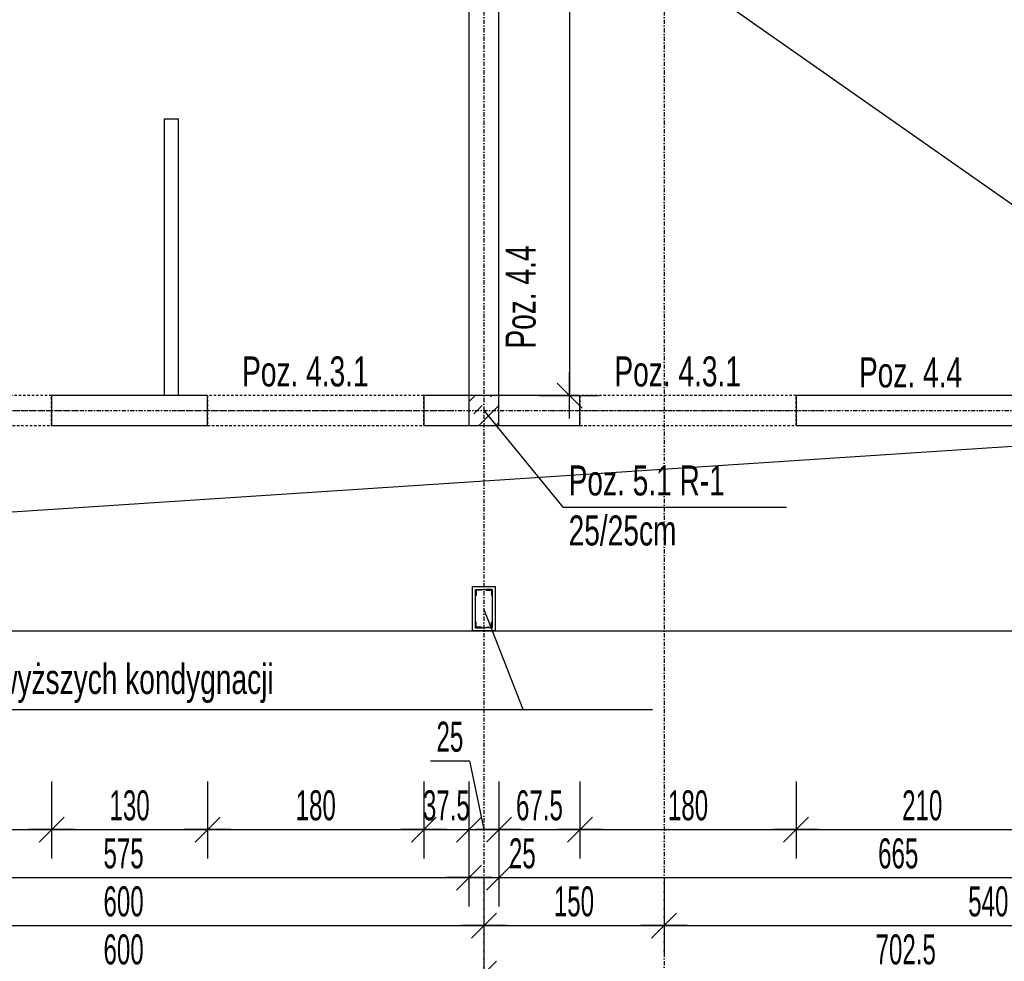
# Model space of a CAD drawing. Header units: millimetres. Extents: x -6373 to 10868, y -2819 to 2013.
# Tile 14 of 67: x -4116 to -3297, y -1202 to -418. Entities that reach past the tile are written whole.
import ezdxf

# ---------------------------------------------------------------- set-up
doc = ezdxf.new("R2010")
doc.units = ezdxf.units.MM
doc.header["$LTSCALE"] = 10
doc.linetypes.add('MO', pattern=[0.7, 0.35, -0.17, 0.01, -0.17])
doc.linetypes.add('MP', pattern=[0.36, 0.2, -0.16])
for name, color, linetype in [('BA_prg', 3, 'Continuous'), ('BA_szr', 1, 'Continuous'), ('BA_txs', 2, 'Continuous'), ('BA_wym', 1, 'Continuous'), ('BD_lpm', 1, 'MP'), ('BD_osm', 1, 'MO'), ('BD_wic', 1, 'Continuous'), ('BD_wig', 3, 'Continuous'), ('BZ_odn', 1, 'Continuous'), ('BZ_txs', 2, 'Continuous')]:
    doc.layers.add(name, color=color, linetype=linetype)
doc.styles.add('BIKTS', font='bikromsw.shx', dxfattribs={"width": 0.8})
doc.styles.add('BIKWYM', font='bikromsw.shx', dxfattribs={"width": 0.6})
doc.dimstyles.new('BA_KR_100_cm', dxfattribs={"dimtxt": 25, "dimasz": 1.666667, "dimexe": 24, "dimexo": 0, "dimgap": 0, "dimtad": 0, "dimdec": 1, "dimrnd": 0.5, "dimzin": 9, "dimdsep": 46, "dimtxsty": 'BIKWYM', "dimblk": 'WYM-KR', "dimcen": 0, "dimdle": 20, "dimclrd": 256, "dimclre": 256, "dimclrt": 2, "dimadec": 0, "dimazin": 0, "dimtfac": 0.033333, "dimtdec": 1, "dimtmove": 0, "dimatfit": 3, "dimldrblk": 'WYM-KR', "dimfxl": 25, "dimfxlon": 1, "dimtvp": 0.8, "dimtolj": 1, "dimarcsym": 0})
doc.dimstyles.new('BZ_ST_100_cm', dxfattribs={"dimtxt": 25, "dimasz": 1.666667, "dimexe": 24, "dimexo": 0, "dimgap": 0, "dimtad": 0, "dimdec": 1, "dimrnd": 0.5, "dimdsep": 46, "dimtxsty": 'BIKWYM', "dimblk": 'WYM-ST', "dimcen": 0, "dimdle": 20, "dimclrd": 256, "dimclre": 256, "dimclrt": 7, "dimadec": 0, "dimazin": 0, "dimtfac": 0.033333, "dimtdec": 1, "dimtix": 1, "dimtmove": 2, "dimatfit": 3, "dimldrblk": 'WYM-ST', "dimfxl": 25, "dimfxlon": 1, "dimtvp": 0.8, "dimtolj": 1, "dimtzin": 0, "dimarcsym": 0})

# ---------------------------------------------------------------- blocks, each defined once
blk = doc.blocks.new('WYM-ST')
blk.add_hatch(color=256).paths.add_polyline_path([(-13, 2.88), (0, 0), (-13, -2.88)])
blk.add_lwpolyline([(0, 0), (-13, 2.88), (-13, -2.88), (0, 0)])
blk = doc.blocks.new('WYM-KR')
at = {"color": 7, "linetype": 'ByBlock'}
blk.add_line((6.24, 6.24), (-6.24, -6.24), dxfattribs=at)
at = {"linetype": 'ByBlock'}
blk.add_line((11.52, 0), (-11.52, 0), dxfattribs=at)
blk = doc.blocks.new('*D74')
at = {"layer": 'BA_wym', "lineweight": -2}
for p, q in [((-4269.91, -1052.6), (-4269.91, -1116.6)), ((-4089.91, -1052.6), (-4089.91, -1116.6)), ((-4268.25, -1092.6), (-4091.58, -1092.6))]:
    blk.add_line(p, q, dxfattribs=at)
at = {"layer": 'Defpoints', "color": 0}
for p in [(-4269.91, -756.15), (-4089.91, -756.15), (-4089.91, -1092.6)]:
    blk.add_point(p, dxfattribs=at)
at = {"layer": 'BA_wym', "lineweight": -2, "xscale": 1.666666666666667, "yscale": 1.666666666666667, "zscale": 1.666666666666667, "rotation": 180}
blk.add_blockref('WYM-KR', (-4269.91, -1092.6), dxfattribs=at)
at = {"layer": 'BA_wym', "lineweight": -2, "xscale": 1.666666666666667, "yscale": 1.666666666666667, "zscale": 1.666666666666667}
blk.add_blockref('WYM-KR', (-4089.91, -1092.6), dxfattribs=at)
at = {"layer": 'BA_wym', "color": 2, "insert": (-4179.91, -1072.6), "char_height": 25, "attachment_point": 5, "style": 'BIKWYM'}
blk.add_mtext('\\A1;180', dxfattribs=at)
blk = doc.blocks.new('*D75')
at = {"layer": 'BA_wym', "lineweight": -2}
for p, q in [((-4089.91, -1052.6), (-4089.91, -1116.6)), ((-3959.91, -1052.6), (-3959.91, -1116.6)), ((-4088.25, -1092.6), (-3961.57, -1092.6))]:
    blk.add_line(p, q, dxfattribs=at)
at = {"layer": 'Defpoints', "color": 0}
for p in [(-4089.91, -756.15), (-3959.91, -756.15), (-3959.91, -1092.6)]:
    blk.add_point(p, dxfattribs=at)
at = {"layer": 'BA_wym', "lineweight": -2, "xscale": 1.666666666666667, "yscale": 1.666666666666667, "zscale": 1.666666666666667, "rotation": 180}
blk.add_blockref('WYM-KR', (-4089.91, -1092.6), dxfattribs=at)
at = {"layer": 'BA_wym', "lineweight": -2, "xscale": 1.666666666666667, "yscale": 1.666666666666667, "zscale": 1.666666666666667}
blk.add_blockref('WYM-KR', (-3959.91, -1092.6), dxfattribs=at)
at = {"layer": 'BA_wym', "color": 2, "insert": (-4024.91, -1072.6), "char_height": 25, "attachment_point": 5, "style": 'BIKWYM'}
blk.add_mtext('\\A1;130', dxfattribs=at)
blk = doc.blocks.new('*D76')
at = {"layer": 'BA_wym', "lineweight": -2}
for p, q in [((-3959.91, -1052.6), (-3959.91, -1116.6)), ((-3779.91, -1052.6), (-3779.91, -1116.6)), ((-3958.24, -1092.6), (-3781.57, -1092.6))]:
    blk.add_line(p, q, dxfattribs=at)
at = {"layer": 'Defpoints', "color": 0}
for p in [(-3959.91, -756.15), (-3779.91, -756.15), (-3779.91, -1092.6)]:
    blk.add_point(p, dxfattribs=at)
at = {"layer": 'BA_wym', "lineweight": -2, "xscale": 1.666666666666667, "yscale": 1.666666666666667, "zscale": 1.666666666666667, "rotation": 180}
blk.add_blockref('WYM-KR', (-3959.91, -1092.6), dxfattribs=at)
at = {"layer": 'BA_wym', "lineweight": -2, "xscale": 1.666666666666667, "yscale": 1.666666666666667, "zscale": 1.666666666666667}
blk.add_blockref('WYM-KR', (-3779.91, -1092.6), dxfattribs=at)
at = {"layer": 'BA_wym', "color": 2, "insert": (-3869.91, -1072.6), "char_height": 25, "attachment_point": 5, "style": 'BIKWYM'}
blk.add_mtext('\\A1;180', dxfattribs=at)
blk = doc.blocks.new('*D77')
at = {"layer": 'BA_wym', "lineweight": -2}
for p, q in [((-3779.91, -1052.6), (-3779.91, -1116.6)), ((-3742.41, -1052.6), (-3742.41, -1116.6)), ((-3781.57, -1092.6), (-3783.24, -1092.6)), ((-3779.91, -1092.6), (-3742.41, -1092.6)), ((-3740.75, -1092.6), (-3739.08, -1092.6))]:
    blk.add_line(p, q, dxfattribs=at)
at = {"layer": 'Defpoints', "color": 0}
for p in [(-3779.91, -756.15), (-3742.41, -754.8), (-3742.41, -1092.6)]:
    blk.add_point(p, dxfattribs=at)
at = {"layer": 'BA_wym', "lineweight": -2, "xscale": 1.666666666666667, "yscale": 1.666666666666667, "zscale": 1.666666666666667}
blk.add_blockref('WYM-KR', (-3779.91, -1092.6), dxfattribs=at)
at = {"layer": 'BA_wym', "lineweight": -2, "xscale": 1.666666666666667, "yscale": 1.666666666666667, "zscale": 1.666666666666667, "rotation": 180}
blk.add_blockref('WYM-KR', (-3742.41, -1092.6), dxfattribs=at)
at = {"layer": 'BA_wym', "color": 2, "insert": (-3761.16, -1072.6), "char_height": 25, "attachment_point": 5, "style": 'BIKWYM'}
blk.add_mtext('\\A1;37.5', dxfattribs=at)
blk = doc.blocks.new('*D78')
at = {"layer": 'BA_wym', "lineweight": -2}
for p, q in [((-3774.4, -1035.45), (-3742.02, -1035.45)), ((-3742.02, -1035.45), (-3729.91, -1092.6)), ((-3742.41, -1052.6), (-3742.41, -1116.6)), ((-3717.41, -1052.6), (-3717.41, -1116.6)), ((-3740.75, -1092.6), (-3719.08, -1092.6))]:
    blk.add_line(p, q, dxfattribs=at)
at = {"layer": 'Defpoints', "color": 0}
for p in [(-3742.41, -754.8), (-3717.41, -756.15), (-3717.41, -1092.6)]:
    blk.add_point(p, dxfattribs=at)
at = {"layer": 'BA_wym', "lineweight": -2, "xscale": 1.666666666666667, "yscale": 1.666666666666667, "zscale": 1.666666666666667, "rotation": 180}
blk.add_blockref('WYM-KR', (-3742.41, -1092.6), dxfattribs=at)
at = {"layer": 'BA_wym', "lineweight": -2, "xscale": 1.666666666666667, "yscale": 1.666666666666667, "zscale": 1.666666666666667}
blk.add_blockref('WYM-KR', (-3717.41, -1092.6), dxfattribs=at)
at = {"layer": 'BA_wym', "color": 2, "insert": (-3758.21, -1015.45), "char_height": 25, "attachment_point": 5, "style": 'BIKWYM'}
blk.add_mtext('\\A1;25', dxfattribs=at)
blk = doc.blocks.new('*D79')
at = {"layer": 'BA_wym', "lineweight": -2}
for p, q in [((-3717.41, -1052.6), (-3717.41, -1116.6)), ((-3649.92, -1052.6), (-3649.92, -1116.6)), ((-3715.75, -1092.6), (-3651.58, -1092.6))]:
    blk.add_line(p, q, dxfattribs=at)
at = {"layer": 'Defpoints', "color": 0}
for p in [(-3717.41, -756.15), (-3649.92, -756.15), (-3649.92, -1092.6)]:
    blk.add_point(p, dxfattribs=at)
at = {"layer": 'BA_wym', "lineweight": -2, "xscale": 1.666666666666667, "yscale": 1.666666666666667, "zscale": 1.666666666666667, "rotation": 180}
blk.add_blockref('WYM-KR', (-3717.41, -1092.6), dxfattribs=at)
at = {"layer": 'BA_wym', "lineweight": -2, "xscale": 1.666666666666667, "yscale": 1.666666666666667, "zscale": 1.666666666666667}
blk.add_blockref('WYM-KR', (-3649.92, -1092.6), dxfattribs=at)
at = {"layer": 'BA_wym', "color": 2, "insert": (-3683.66, -1072.6), "char_height": 25, "attachment_point": 5, "style": 'BIKWYM'}
blk.add_mtext('\\A1;67.5', dxfattribs=at)
blk = doc.blocks.new('*D80')
at = {"layer": 'BA_wym', "lineweight": -2}
for p, q in [((-3649.92, -1052.6), (-3649.92, -1116.6)), ((-3469.92, -1052.6), (-3469.92, -1116.6)), ((-3648.25, -1092.6), (-3471.58, -1092.6))]:
    blk.add_line(p, q, dxfattribs=at)
at = {"layer": 'Defpoints', "color": 0}
for p in [(-3649.92, -756.15), (-3469.92, -756.15), (-3469.92, -1092.6)]:
    blk.add_point(p, dxfattribs=at)
at = {"layer": 'BA_wym', "lineweight": -2, "xscale": 1.666666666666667, "yscale": 1.666666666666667, "zscale": 1.666666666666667, "rotation": 180}
blk.add_blockref('WYM-KR', (-3649.92, -1092.6), dxfattribs=at)
at = {"layer": 'BA_wym', "lineweight": -2, "xscale": 1.666666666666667, "yscale": 1.666666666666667, "zscale": 1.666666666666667}
blk.add_blockref('WYM-KR', (-3469.92, -1092.6), dxfattribs=at)
at = {"layer": 'BA_wym', "color": 2, "insert": (-3559.92, -1072.6), "char_height": 25, "attachment_point": 5, "style": 'BIKWYM'}
blk.add_mtext('\\A1;180', dxfattribs=at)
blk = doc.blocks.new('*D81')
at = {"layer": 'BA_wym', "lineweight": -2}
for p, q in [((-3469.92, -1052.6), (-3469.92, -1116.6)), ((-3259.92, -1052.6), (-3259.92, -1116.6)), ((-3468.25, -1092.6), (-3261.58, -1092.6))]:
    blk.add_line(p, q, dxfattribs=at)
at = {"layer": 'Defpoints', "color": 0}
for p in [(-3469.92, -756.15), (-3259.92, -756.15), (-3259.92, -1092.6)]:
    blk.add_point(p, dxfattribs=at)
at = {"layer": 'BA_wym', "lineweight": -2, "xscale": 1.666666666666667, "yscale": 1.666666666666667, "zscale": 1.666666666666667, "rotation": 180}
blk.add_blockref('WYM-KR', (-3469.92, -1092.6), dxfattribs=at)
at = {"layer": 'BA_wym', "lineweight": -2, "xscale": 1.666666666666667, "yscale": 1.666666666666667, "zscale": 1.666666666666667}
blk.add_blockref('WYM-KR', (-3259.92, -1092.6), dxfattribs=at)
at = {"layer": 'BA_wym', "color": 2, "insert": (-3364.92, -1072.6), "char_height": 25, "attachment_point": 5, "style": 'BIKWYM'}
blk.add_mtext('\\A1;210', dxfattribs=at)
blk = doc.blocks.new('*D90')
at = {"layer": 'BA_wym', "lineweight": -2}
for p, q in [((-4317.41, -1092.6), (-4317.41, -1156.6)), ((-3742.41, -1092.6), (-3742.41, -1156.6)), ((-4315.75, -1132.6), (-3744.08, -1132.6))]:
    blk.add_line(p, q, dxfattribs=at)
at = {"layer": 'Defpoints', "color": 0}
for p in [(-4317.41, -731.15), (-3742.41, -731.15), (-3742.41, -1132.6)]:
    blk.add_point(p, dxfattribs=at)
at = {"layer": 'BA_wym', "lineweight": -2, "xscale": 1.666666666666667, "yscale": 1.666666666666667, "zscale": 1.666666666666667, "rotation": 180}
blk.add_blockref('WYM-KR', (-4317.41, -1132.6), dxfattribs=at)
at = {"layer": 'BA_wym', "lineweight": -2, "xscale": 1.666666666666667, "yscale": 1.666666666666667, "zscale": 1.666666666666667}
blk.add_blockref('WYM-KR', (-3742.41, -1132.6), dxfattribs=at)
at = {"layer": 'BA_wym', "color": 2, "insert": (-4029.91, -1112.6), "char_height": 25, "attachment_point": 5, "style": 'BIKWYM'}
blk.add_mtext('\\A1;575', dxfattribs=at)
blk = doc.blocks.new('*D91')
at = {"layer": 'BA_wym', "lineweight": -2}
for p, q in [((-3742.41, -1092.6), (-3742.41, -1156.6)), ((-3717.41, -1092.6), (-3717.41, -1156.6)), ((-3744.08, -1132.6), (-3745.75, -1132.6)), ((-3742.41, -1132.6), (-3717.41, -1132.6)), ((-3715.75, -1132.6), (-3681.7, -1132.6))]:
    blk.add_line(p, q, dxfattribs=at)
at = {"layer": 'Defpoints', "color": 0}
for p in [(-3742.41, -731.15), (-3717.41, -731.15), (-3717.41, -1132.6)]:
    blk.add_point(p, dxfattribs=at)
at = {"layer": 'BA_wym', "lineweight": -2, "xscale": 1.666666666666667, "yscale": 1.666666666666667, "zscale": 1.666666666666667}
blk.add_blockref('WYM-KR', (-3742.41, -1132.6), dxfattribs=at)
at = {"layer": 'BA_wym', "lineweight": -2, "xscale": 1.666666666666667, "yscale": 1.666666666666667, "zscale": 1.666666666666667, "rotation": 180}
blk.add_blockref('WYM-KR', (-3717.41, -1132.6), dxfattribs=at)
at = {"layer": 'BA_wym', "color": 2, "insert": (-3697.89, -1112.6), "char_height": 25, "attachment_point": 5, "style": 'BIKWYM'}
blk.add_mtext('\\A1;25', dxfattribs=at)
blk = doc.blocks.new('*D92')
at = {"layer": 'BA_wym', "lineweight": -2}
for p, q in [((-3717.41, -1092.6), (-3717.41, -1156.6)), ((-3052.41, -1092.6), (-3052.41, -1156.6)), ((-3715.75, -1132.6), (-3054.08, -1132.6))]:
    blk.add_line(p, q, dxfattribs=at)
at = {"layer": 'Defpoints', "color": 0}
for p in [(-3717.41, -731.15), (-3052.41, -927.15), (-3052.41, -1132.6)]:
    blk.add_point(p, dxfattribs=at)
at = {"layer": 'BA_wym', "lineweight": -2, "xscale": 1.666666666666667, "yscale": 1.666666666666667, "zscale": 1.666666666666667, "rotation": 180}
blk.add_blockref('WYM-KR', (-3717.41, -1132.6), dxfattribs=at)
at = {"layer": 'BA_wym', "lineweight": -2, "xscale": 1.666666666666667, "yscale": 1.666666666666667, "zscale": 1.666666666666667}
blk.add_blockref('WYM-KR', (-3052.41, -1132.6), dxfattribs=at)
at = {"layer": 'BA_wym', "color": 2, "insert": (-3384.91, -1112.6), "char_height": 25, "attachment_point": 5, "style": 'BIKWYM'}
blk.add_mtext('\\A1;665', dxfattribs=at)
blk = doc.blocks.new('*D98')
at = {"layer": 'BA_wym', "lineweight": -2}
for p, q in [((-4329.91, -1132.6), (-4329.91, -1196.6)), ((-3729.91, -1132.6), (-3729.91, -1196.6)), ((-4328.25, -1172.6), (-3731.58, -1172.6))]:
    blk.add_line(p, q, dxfattribs=at)
at = {"layer": 'Defpoints', "color": 0}
for p in [(-4329.91, -756.15), (-3729.91, -756.15), (-3729.91, -1172.6)]:
    blk.add_point(p, dxfattribs=at)
at = {"layer": 'BA_wym', "lineweight": -2, "xscale": 1.666666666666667, "yscale": 1.666666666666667, "zscale": 1.666666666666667, "rotation": 180}
blk.add_blockref('WYM-KR', (-4329.91, -1172.6), dxfattribs=at)
at = {"layer": 'BA_wym', "lineweight": -2, "xscale": 1.666666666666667, "yscale": 1.666666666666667, "zscale": 1.666666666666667}
blk.add_blockref('WYM-KR', (-3729.91, -1172.6), dxfattribs=at)
at = {"layer": 'BA_wym', "color": 2, "insert": (-4029.91, -1152.6), "char_height": 25, "attachment_point": 5, "style": 'BIKWYM'}
blk.add_mtext('\\A1;600', dxfattribs=at)
blk = doc.blocks.new('*D99')
at = {"layer": 'BA_wym', "lineweight": -2}
for p, q in [((-3729.91, -1132.6), (-3729.91, -1196.6)), ((-3579.91, -1132.6), (-3579.91, -1196.6)), ((-3728.25, -1172.6), (-3581.58, -1172.6))]:
    blk.add_line(p, q, dxfattribs=at)
at = {"layer": 'Defpoints', "color": 0}
for p in [(-3579.91, -650.58), (-3729.91, -756.15), (-3579.91, -1172.6)]:
    blk.add_point(p, dxfattribs=at)
at = {"layer": 'BA_wym', "lineweight": -2, "xscale": 1.666666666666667, "yscale": 1.666666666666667, "zscale": 1.666666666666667, "rotation": 180}
blk.add_blockref('WYM-KR', (-3729.91, -1172.6), dxfattribs=at)
at = {"layer": 'BA_wym', "lineweight": -2, "xscale": 1.666666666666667, "yscale": 1.666666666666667, "zscale": 1.666666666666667}
blk.add_blockref('WYM-KR', (-3579.91, -1172.6), dxfattribs=at)
at = {"layer": 'BA_wym', "color": 2, "insert": (-3654.91, -1152.6), "char_height": 25, "attachment_point": 5, "style": 'BIKWYM'}
blk.add_mtext('\\A1;150', dxfattribs=at)
blk = doc.blocks.new('*D100')
at = {"layer": 'BA_wym', "lineweight": -2}
for p, q in [((-3579.91, -1132.6), (-3579.91, -1196.6)), ((-3039.91, -1132.6), (-3039.91, -1196.6)), ((-3578.25, -1172.6), (-3041.58, -1172.6))]:
    blk.add_line(p, q, dxfattribs=at)
at = {"layer": 'Defpoints', "color": 0}
for p in [(-3579.91, -756.35), (-3039.91, -760.32), (-3039.91, -1172.6)]:
    blk.add_point(p, dxfattribs=at)
at = {"layer": 'BA_wym', "lineweight": -2, "xscale": 1.666666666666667, "yscale": 1.666666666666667, "zscale": 1.666666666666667, "rotation": 180}
blk.add_blockref('WYM-KR', (-3579.91, -1172.6), dxfattribs=at)
at = {"layer": 'BA_wym', "lineweight": -2, "xscale": 1.666666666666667, "yscale": 1.666666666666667, "zscale": 1.666666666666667}
blk.add_blockref('WYM-KR', (-3039.91, -1172.6), dxfattribs=at)
at = {"layer": 'BA_wym', "color": 2, "insert": (-3309.91, -1152.6), "char_height": 25, "attachment_point": 5, "style": 'BIKWYM'}
blk.add_mtext('\\A1;540', dxfattribs=at)
blk = doc.blocks.new('*D104')
at = {"layer": 'BA_wym', "lineweight": -2}
for p, q in [((-4329.91, -1172.6), (-4329.91, -1236.6)), ((-3729.91, -1172.6), (-3729.91, -1236.6)), ((-4328.25, -1212.6), (-3731.58, -1212.6))]:
    blk.add_line(p, q, dxfattribs=at)
at = {"layer": 'Defpoints', "color": 0}
for p in [(-4329.91, -890.15), (-3729.91, -890.15), (-3729.91, -1212.6)]:
    blk.add_point(p, dxfattribs=at)
at = {"layer": 'BA_wym', "lineweight": -2, "xscale": 1.666666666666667, "yscale": 1.666666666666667, "zscale": 1.666666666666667, "rotation": 180}
blk.add_blockref('WYM-KR', (-4329.91, -1212.6), dxfattribs=at)
at = {"layer": 'BA_wym', "lineweight": -2, "xscale": 1.666666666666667, "yscale": 1.666666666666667, "zscale": 1.666666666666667}
blk.add_blockref('WYM-KR', (-3729.91, -1212.6), dxfattribs=at)
at = {"layer": 'BA_wym', "color": 2, "insert": (-4029.91, -1192.6), "char_height": 25, "attachment_point": 5, "style": 'BIKWYM'}
blk.add_mtext('\\A1;600', dxfattribs=at)
blk = doc.blocks.new('*D105')
at = {"layer": 'BA_wym', "lineweight": -2}
for p, q in [((-3729.91, -1172.6), (-3729.91, -1236.6)), ((-3027.41, -1172.6), (-3027.41, -1236.6)), ((-3728.25, -1212.6), (-3029.08, -1212.6))]:
    blk.add_line(p, q, dxfattribs=at)
at = {"layer": 'Defpoints', "color": 0}
for p in [(-3729.91, -890.15), (-3027.41, -927.15), (-3027.41, -1212.6)]:
    blk.add_point(p, dxfattribs=at)
at = {"layer": 'BA_wym', "lineweight": -2, "xscale": 1.666666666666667, "yscale": 1.666666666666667, "zscale": 1.666666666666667, "rotation": 180}
blk.add_blockref('WYM-KR', (-3729.91, -1212.6), dxfattribs=at)
at = {"layer": 'BA_wym', "lineweight": -2, "xscale": 1.666666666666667, "yscale": 1.666666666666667, "zscale": 1.666666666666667}
blk.add_blockref('WYM-KR', (-3027.41, -1212.6), dxfattribs=at)
at = {"layer": 'BA_wym', "color": 2, "insert": (-3378.66, -1192.6), "char_height": 25, "attachment_point": 5, "style": 'BIKWYM'}
blk.add_mtext('\\A1;702.5', dxfattribs=at)
blk = doc.blocks.new('*D107')
at = {"layer": 'BA_wym', "lineweight": -2}
for p, q in [((-5607.41, -1212.6), (-5607.41, -1276.6)), ((-3052.41, -1212.6), (-3052.41, -1276.6)), ((-5605.75, -1252.6), (-3054.08, -1252.6))]:
    blk.add_line(p, q, dxfattribs=at)
at = {"layer": 'Defpoints', "color": 0}
for p in [(-5607.41, -927.15), (-3052.41, -927.15), (-3052.41, -1252.6)]:
    blk.add_point(p, dxfattribs=at)
at = {"layer": 'BA_wym', "lineweight": -2, "xscale": 1.666666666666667, "yscale": 1.666666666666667, "zscale": 1.666666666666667, "rotation": 180}
blk.add_blockref('WYM-KR', (-5607.41, -1252.6), dxfattribs=at)
at = {"layer": 'BA_wym', "lineweight": -2, "xscale": 1.666666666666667, "yscale": 1.666666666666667, "zscale": 1.666666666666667}
blk.add_blockref('WYM-KR', (-3052.41, -1252.6), dxfattribs=at)
at = {"layer": 'BA_wym', "color": 2, "insert": (-4329.91, -1232.6), "char_height": 25, "attachment_point": 5, "style": 'BIKWYM'}
blk.add_mtext('\\A1;2555', dxfattribs=at)
blk = doc.blocks.new('*D109')
at = {"layer": 'BA_wym', "lineweight": -2}
for p, q in [((-5632.41, -1252.6), (-5632.41, -1316.6)), ((-3027.41, -1252.6), (-3027.41, -1316.6)), ((-5630.75, -1292.6), (-3029.08, -1292.6))]:
    blk.add_line(p, q, dxfattribs=at)
at = {"layer": 'Defpoints', "color": 0}
for p in [(-5632.41, -927.15), (-3027.41, -927.15), (-3027.41, -1292.6)]:
    blk.add_point(p, dxfattribs=at)
at = {"layer": 'BA_wym', "lineweight": -2, "xscale": 1.666666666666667, "yscale": 1.666666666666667, "zscale": 1.666666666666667, "rotation": 180}
blk.add_blockref('WYM-KR', (-5632.41, -1292.6), dxfattribs=at)
at = {"layer": 'BA_wym', "lineweight": -2, "xscale": 1.666666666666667, "yscale": 1.666666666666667, "zscale": 1.666666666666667}
blk.add_blockref('WYM-KR', (-3027.41, -1292.6), dxfattribs=at)
at = {"layer": 'BA_wym', "color": 2, "insert": (-4329.91, -1272.6), "char_height": 25, "attachment_point": 5, "style": 'BIKWYM'}
blk.add_mtext('\\A1;2605', dxfattribs=at)
blk = doc.blocks.new('*D163')
at = {"layer": 'BA_wym', "lineweight": -2}
for p, q in [((-2581.41, 1119.85), (-2532.41, 1119.85)), ((-2556.41, 1118.18), (-2556.41, -925.48)), ((-2581.41, -927.15), (-2532.41, -927.15))]:
    blk.add_line(p, q, dxfattribs=at)
at = {"layer": 'Defpoints', "color": 0}
for p in [(-3717.41, 1119.85), (-3027.41, -927.15), (-2556.41, -927.15)]:
    blk.add_point(p, dxfattribs=at)
at = {"layer": 'BA_wym', "lineweight": -2, "xscale": 1.666666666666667, "yscale": 1.666666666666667, "zscale": 1.666666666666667}
for p, rotation in [((-2556.41, 1119.85), 90), ((-2556.41, -927.15), 270)]:
    blk.add_blockref('WYM-KR', p, dxfattribs=dict(at, rotation=rotation))
at = {"layer": 'BA_wym', "color": 2, "insert": (-2576.41, 96.35), "char_height": 25, "attachment_point": 5, "rotation": 90, "style": 'BIKWYM'}
blk.add_mtext('\\A1;2047', dxfattribs=at)
blk = doc.blocks.new('*D206')
at = {"layer": 'BA_wym', "lineweight": -2}
for p, q in [((-3683.54, -6.15), (-3634.54, -6.15)), ((-3658.54, -7.81), (-3658.54, -729.48)), ((-3683.54, -731.15), (-3634.54, -731.15))]:
    blk.add_line(p, q, dxfattribs=at)
at = {"layer": 'Defpoints', "color": 0}
for p in [(-3698.54, -6.15), (-3698.54, -731.15), (-3658.54, -731.15)]:
    blk.add_point(p, dxfattribs=at)
at = {"layer": 'BA_wym', "lineweight": -2, "xscale": 1.666666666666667, "yscale": 1.666666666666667, "zscale": 1.666666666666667}
for p, rotation in [((-3658.54, -6.15), 90), ((-3658.54, -731.15), 270)]:
    blk.add_blockref('WYM-KR', p, dxfattribs=dict(at, rotation=rotation))
at = {"layer": 'BA_wym', "color": 2, "insert": (-3678.54, -368.65), "char_height": 25, "attachment_point": 5, "rotation": 90, "style": 'BIKWYM'}
blk.add_mtext('\\A1;725', dxfattribs=at)
blk = doc.blocks.new('*D280')
at = {"layer": 'BA_wym', "lineweight": -2}
for p, q in [((-5803.41, -1292.6), (-5803.41, -1356.6)), ((-2856.41, -1292.6), (-2856.41, -1356.6)), ((-5801.75, -1332.6), (-2858.08, -1332.6))]:
    blk.add_line(p, q, dxfattribs=at)
at = {"layer": 'Defpoints', "color": 0}
for p in [(-5803.41, 171.35), (-2856.41, 171.35), (-2856.41, -1332.6)]:
    blk.add_point(p, dxfattribs=at)
at = {"layer": 'BA_wym', "lineweight": -2, "xscale": 1.666666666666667, "yscale": 1.666666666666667, "zscale": 1.666666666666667, "rotation": 180}
blk.add_blockref('WYM-KR', (-5803.41, -1332.6), dxfattribs=at)
at = {"layer": 'BA_wym', "lineweight": -2, "xscale": 1.666666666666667, "yscale": 1.666666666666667, "zscale": 1.666666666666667}
blk.add_blockref('WYM-KR', (-2856.41, -1332.6), dxfattribs=at)
at = {"layer": 'BA_wym', "color": 2, "insert": (-4329.91, -1312.6), "char_height": 25, "attachment_point": 5, "style": 'BIKWYM'}
blk.add_mtext('\\A1;2947', dxfattribs=at)
blk = doc.blocks.new('*D371')
at = {"layer": 'BA_wym', "lineweight": -2}
for p, q in [((-2541.41, 1239.87), (-2492.41, 1239.87)), ((-2516.41, 1238.2), (-2516.41, -925.48)), ((-2541.41, -927.15), (-2492.41, -927.15))]:
    blk.add_line(p, q, dxfattribs=at)
at = {"layer": 'Defpoints', "color": 0}
for p in [(-3711.41, 1239.87), (-3027.41, -927.15), (-2516.41, -927.15)]:
    blk.add_point(p, dxfattribs=at)
at = {"layer": 'BA_wym', "lineweight": -2, "xscale": 1.666666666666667, "yscale": 1.666666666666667, "zscale": 1.666666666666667}
for p, rotation in [((-2516.41, 1239.87), 90), ((-2516.41, -927.15), 270)]:
    blk.add_blockref('WYM-KR', p, dxfattribs=dict(at, rotation=rotation))
at = {"layer": 'BA_wym', "color": 2, "insert": (-2536.41, 156.36), "char_height": 25, "attachment_point": 5, "rotation": 90, "style": 'BIKWYM'}
blk.add_mtext('\\A1;2167', dxfattribs=at)

msp = doc.modelspace()

# ---------------------------------------------------------------- hatches: boundary and pattern name
at = {"layer": 'BA_szr'}
h = msp.add_hatch(dxfattribs=at)
h.set_pattern_fill('BIK_ZELBET', color=256, scale=100, angle=45, pattern_type=2)
h.set_pattern_definition([(45, (-15356.188, -1800), (-14.142136, 14.142136), []), (45, (-15363.26, -1792.929), (-14.142136, 14.142136), [10, -10])])
h.paths.add_polyline_path([(-3742.41, -756.15), (-3717.41, -756.15), (-3717.41, -731.15), (-3742.41, -731.15)])

# ---------------------------------------------------------------- linework, layer by layer
at = {"layer": 'BA_prg', "color": 8}
for points in [[(-3736.91, -892.65), (-3731.91, -892.65), (-3731.91, -892.9, -0.414214), (-3732.26, -893.25), (-3735.61, -893.25, 0.414214), (-3736.31, -893.95), (-3736.31, -897.3, -0.414214), (-3736.66, -897.65), (-3736.91, -897.65)], [(-3722.91, -892.65), (-3727.91, -892.65), (-3727.91, -892.9, 0.414214), (-3727.56, -893.25), (-3724.21, -893.25, -0.414214), (-3723.51, -893.95), (-3723.51, -897.3, 0.414214), (-3723.16, -897.65), (-3722.91, -897.65)], [(-3736.91, -924.65), (-3731.91, -924.65), (-3731.91, -924.4, 0.414214), (-3732.26, -924.05), (-3735.61, -924.05, -0.414214), (-3736.31, -923.35), (-3736.31, -920, 0.414214), (-3736.66, -919.65), (-3736.91, -919.65)], [(-3722.91, -924.65), (-3727.91, -924.65), (-3727.91, -924.4, -0.414214), (-3727.56, -924.05), (-3724.21, -924.05, 0.414214), (-3723.51, -923.35), (-3723.51, -920, -0.414214), (-3723.16, -919.65), (-3722.91, -919.65)]]:
    msp.add_lwpolyline(points, format="xyb", close=True, dxfattribs=at)
at = {"layer": 'BD_lpm'}
for points in [[(-4269.91, -756.15), (-4089.91, -756.15), (-4089.91, -731.15), (-4269.91, -731.15)], [(-3959.91, -756.15), (-3779.91, -756.15), (-3779.91, -731.15), (-3959.91, -731.15)], [(-3649.92, -756.15), (-3469.92, -756.15), (-3469.92, -731.15), (-3649.92, -731.15)]]:
    msp.add_lwpolyline(points, close=True, dxfattribs=at)
at = {"layer": 'BD_osm', "color": 5}
for p, q in [((-4294.91, -743.65), (-4064.91, -743.65)), ((-3984.91, -743.65), (-3754.91, -743.65)), ((-3674.92, -743.65), (-3444.92, -743.65))]:
    msp.add_line(p, q, dxfattribs=at)
at = {"layer": 'BD_osm'}
for points in [[(-3729.91, 1779.85), (-3729.91, -1432.6)], [(-3579.91, 1779.85), (-3579.91, -1432.6)], [(-6243.41, -743.65), (-2416.41, -743.65)]]:
    msp.add_lwpolyline(points, dxfattribs=at)
at = {"layer": 'BD_wic'}
for points in [[(-3027.41, -756.15), (-5632.41, 1068.85)], [(-3995.91, -731.15), (-3995.91, -500.65), (-3984.41, -500.65), (-3984.41, -731.15)], [(-5632.41, -927.15), (-3027.41, -756.15)], [(-5607.41, -927.15), (-3052.41, -927.15)]]:
    msp.add_lwpolyline(points, dxfattribs=at)
at = {"layer": 'BD_wic', "color": 8}
for points in [[(-3739.41, -890.15), (-3720.41, -890.15), (-3720.41, -927.15), (-3739.41, -927.15)], [(-3722.91, -924.65), (-3736.91, -924.65), (-3736.91, -892.65), (-3722.91, -892.65)]]:
    msp.add_lwpolyline(points, close=True, dxfattribs=at)
at = {"layer": 'BD_wig'}
msp.add_lwpolyline([(-3779.91, -756.15), (-3649.92, -756.15), (-3649.92, -731.15), (-3717.41, -731.15), (-3717.41, -6.15), (-3703.41, -6.15), (-3703.41, 18.85), (-3936.91, 18.85), (-3936.91, -6.15), (-3742.41, -6.15), (-3742.41, -731.15), (-3779.91, -731.15), (-3779.91, -756.15)], dxfattribs=at)
for points in [[(-4089.91, -756.15), (-3959.91, -756.15), (-3959.91, -731.15), (-4089.91, -731.15)], [(-3742.41, -756.15), (-3717.41, -756.15), (-3717.41, -731.15), (-3742.41, -731.15)], [(-3469.92, -756.15), (-3259.92, -756.15), (-3259.92, -731.15), (-3469.92, -731.15)]]:
    msp.add_lwpolyline(points, close=True, dxfattribs=at)
at = {"layer": 'BZ_odn'}
msp.add_line((-3697.09, -992.6), (-3729.91, -908.65), dxfattribs=at)

# ---------------------------------------------------------------- texts
at = {"layer": 'BA_txs', "style": 'BIKTS', "width": 0.7}
msp.add_text('Poz. 4.4', height=25, rotation=90, dxfattribs=at).set_placement((-3686.88, -692.03))
for s, p in [('Poz. 4.3.1', (-3931.23, -723.56)), ('Poz. 4.3.1', (-3621.24, -723.56)), ('Poz. 4.4', (-3417.59, -724.34))]:
    msp.add_text(s, height=25, dxfattribs=at).set_placement(p)
at = {"layer": 'BZ_txs', "char_height": 25, "attachment_point": 1, "style": 'BIKTS'}
for s, insert, width in [('{\\W0.7;Poz. 5.1 R-1\\P\\A1;25/25cm}', (-3659.35, -789.34), 452.0462), ('{\\W0.7;słupy dekoracyjne, stanowią część balustrady, nie przenoszą obciążeń z wyższych kondygnacji }', (-4892.23, -954.68), 1484.2954)]:
    msp.add_mtext(s, dxfattribs=dict(at, insert=insert, width=width))

# ---------------------------------------------------------------- dimensions: what is measured, and where the dimension line sits
at = {"layer": 'BA_wym'}
for base, p1, p2, picture, middle in [((-2516.41, -927.15), (-3711.41, 1239.87), (-3027.41, -927.15), '*D371', (-2536.41, 156.36)), ((-2556.41, -927.15), (-3717.41, 1119.85), (-3027.41, -927.15), '*D163', (-2576.41, 96.35)), ((-3658.54, -731.15), (-3698.54, -6.15), (-3698.54, -731.15), '*D206', (-3678.54, -368.65))]:
    dim = msp.add_linear_dim(base=base, p1=p1, p2=p2, angle=90, dimstyle='BA_KR_100_cm', override={"dimatfit": 1}, dxfattribs=at)
    dim.commit()
    dim.dimension.update_dxf_attribs({"geometry": picture, "text_midpoint": middle})
for base, p1, p2, override, picture, middle in [((-2856.41, -1332.6), (-5803.41, 171.35), (-2856.41, 171.35), {"dimatfit": 1, "dimfxl": 40}, '*D280', (-4329.91, -1312.6)), ((-3579.91, -1172.6), (-3729.91, -756.15), (-3579.91, -650.58), {"dimtmove": 1, "dimatfit": 1, "dimfxl": 40}, '*D99', (-3654.91, -1152.6)), ((-3742.41, -1132.6), (-4317.41, -731.15), (-3742.41, -731.15), {"dimtmove": 1, "dimatfit": 1, "dimfxl": 40}, '*D90', (-4029.91, -1112.6)), ((-3717.41, -1132.6), (-3742.41, -731.15), (-3717.41, -731.15), {"dimblk": 'WYM-KR', "dimatfit": 1, "dimfxl": 40}, '*D91', (-3697.89, -1112.6)), ((-3052.41, -1132.6), (-3717.41, -731.15), (-3052.41, -927.15), {"dimtmove": 1, "dimatfit": 1, "dimfxl": 40}, '*D92', (-3384.91, -1112.6)), ((-3729.91, -1172.6), (-4329.91, -756.15), (-3729.91, -756.15), {"dimtmove": 1, "dimatfit": 1, "dimfxl": 40}, '*D98', (-4029.91, -1152.6)), ((-4089.91, -1092.6), (-4269.91, -756.15), (-4089.91, -756.15), {"dimtmove": 1, "dimatfit": 1, "dimfxl": 40}, '*D74', (-4179.91, -1072.6)), ((-3959.91, -1092.6), (-4089.91, -756.15), (-3959.91, -756.15), {"dimtmove": 1, "dimatfit": 1, "dimfxl": 40}, '*D75', (-4024.91, -1072.6)), ((-3779.91, -1092.6), (-3959.91, -756.15), (-3779.91, -756.15), {"dimtmove": 1, "dimatfit": 1, "dimfxl": 40}, '*D76', (-3869.91, -1072.6)), ((-3649.92, -1092.6), (-3717.41, -756.15), (-3649.92, -756.15), {"dimtmove": 1, "dimatfit": 1, "dimfxl": 40}, '*D79', (-3683.66, -1072.6)), ((-3469.92, -1092.6), (-3649.92, -756.15), (-3469.92, -756.15), {"dimtmove": 1, "dimatfit": 1, "dimfxl": 40}, '*D80', (-3559.92, -1072.6)), ((-3039.91, -1172.6), (-3579.91, -756.35), (-3039.91, -760.32), {"dimtmove": 1, "dimatfit": 1, "dimfxl": 40}, '*D100', (-3309.91, -1152.6)), ((-3259.92, -1092.6), (-3469.92, -756.15), (-3259.92, -756.15), {"dimtmove": 1, "dimatfit": 1, "dimfxl": 40}, '*D81', (-3364.92, -1072.6)), ((-3729.91, -1212.6), (-4329.91, -890.15), (-3729.91, -890.15), {"dimtmove": 1, "dimatfit": 1, "dimfxl": 40}, '*D104', (-4029.91, -1192.6)), ((-3027.41, -1212.6), (-3729.91, -890.15), (-3027.41, -927.15), {"dimtmove": 1, "dimatfit": 1, "dimfxl": 40}, '*D105', (-3378.66, -1192.6)), ((-3027.41, -1292.6), (-5632.41, -927.15), (-3027.41, -927.15), {"dimatfit": 1, "dimfxl": 40}, '*D109', (-4329.91, -1272.6)), ((-3052.41, -1252.6), (-5607.41, -927.15), (-3052.41, -927.15), {"dimtmove": 1, "dimatfit": 1, "dimfxl": 40}, '*D107', (-4329.91, -1232.6))]:
    dim = msp.add_linear_dim(base=base, p1=p1, p2=p2, dimstyle='BA_KR_100_cm', override=override, dxfattribs=at)
    dim.commit()
    dim.dimension.update_dxf_attribs({"geometry": picture, "text_midpoint": middle})
for base, p1, p2, override, picture, middle in [((-3742.41, -1092.6), (-3779.91, -756.15), (-3742.41, -754.8), {"dimblk": 'WYM-KR', "dimatfit": 1, "dimfxl": 40}, '*D77', (-3761.16, -1092.6)), ((-3717.41, -1092.6), (-3742.41, -754.8), (-3717.41, -756.15), {"dimtmove": 1, "dimatfit": 1, "dimfxl": 40}, '*D78', (-3742.02, -1035.45))]:
    dim = msp.add_linear_dim(base=base, p1=p1, p2=p2, dimstyle='BA_KR_100_cm', override=override, dxfattribs=at)
    dim.commit()
    dim.dimension.update_dxf_attribs({"geometry": picture, "text_midpoint": middle, "dimtype": 160})

# ---------------------------------------------------------------- leaders
at = {"layer": 'BZ_odn', "has_arrowhead": 0}
for points in [[(-3729.91, -743.65), (-3664.21, -824.14), (-3477.83, -824.14)], [(-4929.91, -908.65), (-4897.09, -992.6), (-3589.57, -992.6)]]:
    msp.add_leader(points, dimstyle='BZ_ST_100_cm', dxfattribs=at)

doc.saveas('drawing.dxf')
